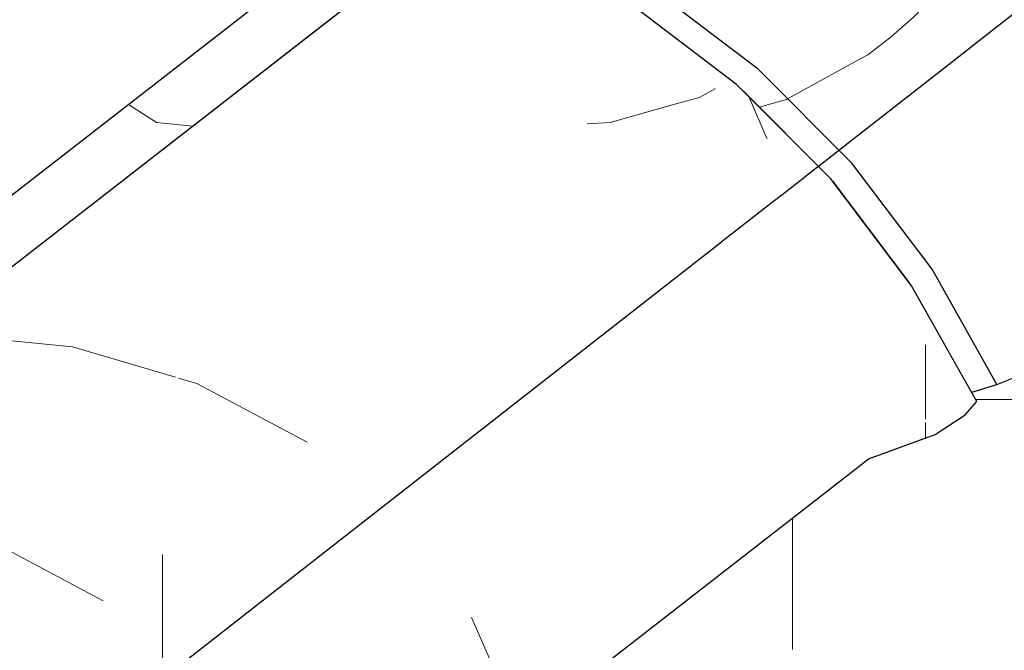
# Model space of a CAD drawing. Header units: millimetres. Extents: x -36478 to 31050, y -14815 to 11827.
# Tile 98 of 256: x -18170 to -18019, y 7904 to 8001. Entities that reach past the tile are written whole.
import ezdxf

# ---------------------------------------------------------------- set-up
doc = ezdxf.new("R2010")
doc.units = ezdxf.units.MM
doc.header["$MEASUREMENT"] = 0
doc.linetypes.add('Wipeout_Contour', pattern=[1000, 0, -1000])
for name, color, linetype in [('Nové_Konstrukce - krov', 7, 'Continuous'), ('Nové_Konstrukce - střechy a skořepiny', 7, 'Continuous'), ('Nové_Výplně - Povrchové', 7, 'Continuous')]:
    doc.layers.add(name, color=color, linetype=linetype)

# ---------------------------------------------------------------- blocks, each defined once
blk = doc.blocks.new('*X13')
at = {"layer": 'Nové_Výplně - Povrchové', "color": 21, "linetype": 'Continuous', "lineweight": 20, "true_color": 0xffaaaa}
for p, q in [((-18051.72, 7975.24), (-18051.72, 7967.32)), ((-18051.72, 7967.09), (-18051.72, 7904.21)), ((-18058.39, 7936.87), (-18051.72, 7942.56)), ((-18027.71, 7942.56), (-18051.72, 7942.56)), ((-18003.69, 7942.56), (-18027.71, 7942.56)), ((-18067.7, 7932), (-18058.39, 7936.87)), ((-18079.18, 7928.21), (-18067.7, 7932)), ((-18092.24, 7925.68), (-18079.18, 7928.21)), ((-18106.21, 7924.55), (-18092.24, 7925.68)), ((-18116.25, 7924.78), (-18106.21, 7924.55))]:
    blk.add_line(p, q, dxfattribs=at)
blk = doc.blocks.new('výplň_6_1', base_point=(0, 0))
at = {"layer": 'Nové_Výplně - Povrchové', "color": 21, "linetype": 'Continuous', "lineweight": 20, "true_color": 0xffaaaa}
blk.add_blockref('*X13', (0, 0), dxfattribs=at)
blk = doc.blocks.new('výplň_2439_1', base_point=(0, 0))
at = {"color": 254, "linetype": 'Wipeout_Contour', "lineweight": 0, "ltscale": 98525.943269}
blk.add_wipeout([(-18030.34, 7962.57), (-18033.85, 7960.52), (-18033.47, 7960.03), (-18024.27, 7943.68), (-18020.39, 7944.9)], dxfattribs=at).dxf.layer = 'Nové_Výplně - Povrchové'
blk = doc.blocks.new('*X4887')
at = {"layer": 'Nové_Výplně - Povrchové', "color": 21, "linetype": 'Continuous', "lineweight": 20, "true_color": 0xffaaaa}
blk.add_line((-18018.02, 7967.23), (-18018.02, 7945.85), dxfattribs=at)
blk = doc.blocks.new('výplň_2443_1', base_point=(0, 0))
at = {"color": 254, "linetype": 'Wipeout_Contour', "lineweight": 0, "ltscale": 78792.101988}
blk.add_wipeout([(-18030.34, 7962.57), (-18020.39, 7944.9), (-18008.21, 7949.8), (-18019.27, 7969.45)], dxfattribs=at).dxf.layer = 'Nové_Výplně - Povrchové'
at = {"layer": 'Nové_Výplně - Povrchové', "color": 21, "linetype": 'Continuous', "lineweight": 20, "true_color": 0xffaaaa}
blk.add_blockref('*X4887', (0, 0), dxfattribs=at)
blk = doc.blocks.new('*X4889')
at = {"layer": 'Nové_Výplně - Povrchové', "color": 21, "linetype": 'Continuous', "lineweight": 20, "true_color": 0xffaaaa}
blk.add_line((-18018.02, 7970.29), (-18018.02, 7967.23), dxfattribs=at)
blk = doc.blocks.new('výplň_2444_1', base_point=(0, 0))
at = {"color": 254, "linetype": 'Wipeout_Contour', "lineweight": 0, "ltscale": 78762.335135}
blk.add_wipeout([(-18008.21, 7949.8), (-17998, 7955.2), (-18009.68, 7975.95), (-18019.27, 7969.45)], dxfattribs=at).dxf.layer = 'Nové_Výplně - Povrchové'
at = {"layer": 'Nové_Výplně - Povrchové', "color": 21, "linetype": 'Continuous', "lineweight": 20, "true_color": 0xffaaaa}
blk.add_blockref('*X4889', (0, 0), dxfattribs=at)
blk = doc.blocks.new('*X4891')
at = {"layer": 'Nové_Výplně - Povrchové', "color": 21, "linetype": 'Continuous', "lineweight": 20, "true_color": 0xffaaaa}
blk.add_line((-18018.02, 8000.01), (-18018.02, 7986.97), dxfattribs=at)
blk = doc.blocks.new('výplň_2445_1', base_point=(0, 0))
at = {"color": 254, "linetype": 'Wipeout_Contour', "lineweight": 0, "ltscale": 78820.419547}
blk.add_wipeout([(-18024.15, 7995.07), (-18009.68, 7975.95), (-18002.28, 7981.4), (-18017, 8000.84)], dxfattribs=at).dxf.layer = 'Nové_Výplně - Povrchové'
at = {"layer": 'Nové_Výplně - Povrchové', "color": 21, "linetype": 'Continuous', "lineweight": 20, "true_color": 0xffaaaa}
blk.add_blockref('*X4891', (0, 0), dxfattribs=at)
blk = doc.blocks.new('výplň_2480_1', base_point=(0, 0))
at = {"color": 254, "linetype": 'Wipeout_Contour', "lineweight": 0, "ltscale": 78880.796103}
blk.add_wipeout([(-18042.66, 7978.85), (-18045.63, 7976.07), (-18033.85, 7960.52), (-18030.34, 7962.57)], dxfattribs=at).dxf.layer = 'Nové_Výplně - Povrchové'
blk = doc.blocks.new('*X4963')
at = {"layer": 'Nové_Výplně - Povrchové', "color": 21, "linetype": 'Continuous', "lineweight": 20, "true_color": 0xffaaaa}
blk.add_line((-18018.02, 7986.97), (-18018.02, 7970.29), dxfattribs=at)
blk = doc.blocks.new('výplň_2481_1', base_point=(0, 0))
at = {"color": 254, "linetype": 'Wipeout_Contour', "lineweight": 0, "ltscale": 78840.307794}
blk.add_wipeout([(-18019.27, 7969.45), (-18009.68, 7975.95), (-18024.15, 7995.07), (-18032.98, 7987.55)], dxfattribs=at).dxf.layer = 'Nové_Výplně - Povrchové'
at = {"layer": 'Nové_Výplně - Povrchové', "color": 21, "linetype": 'Continuous', "lineweight": 20, "true_color": 0xffaaaa}
blk.add_blockref('*X4963', (0, 0), dxfattribs=at)
blk = doc.blocks.new('výplň_2482_1', base_point=(0, 0))
at = {"color": 254, "linetype": 'Wipeout_Contour', "lineweight": 0, "ltscale": 78864.107077}
blk.add_wipeout([(-18030.34, 7962.57), (-18019.27, 7969.45), (-18032.98, 7987.55), (-18042.66, 7978.85)], dxfattribs=at).dxf.layer = 'Nové_Výplně - Povrchové'
blk = doc.blocks.new('*X4967')
at = {"layer": 'Nové_Výplně - Povrchové', "color": 21, "linetype": 'Continuous', "lineweight": 20, "true_color": 0xffaaaa}
for p, q in [((-18052.66, 7988.62), (-18056.86, 7987.44)), ((-18052.49, 7988.72), (-18052.66, 7988.62))]:
    blk.add_line(p, q, dxfattribs=at)
blk = doc.blocks.new('výplň_2483_1', base_point=(0, 0))
at = {"color": 254, "linetype": 'Wipeout_Contour', "lineweight": 0, "ltscale": 98682.9103}
blk.add_wipeout([(-18057, 7993.25), (-18059.29, 7989.88), (-18045.88, 7976.41), (-18045.63, 7976.07), (-18042.66, 7978.85)], dxfattribs=at).dxf.layer = 'Nové_Výplně - Povrchové'
at = {"layer": 'Nové_Výplně - Povrchové', "color": 21, "linetype": 'Continuous', "lineweight": 20, "true_color": 0xffaaaa}
blk.add_blockref('*X4967', (0, 0), dxfattribs=at)
blk = doc.blocks.new('výplň_2484_1', base_point=(0, 0))
at = {"color": 254, "linetype": 'Wipeout_Contour', "lineweight": 0, "ltscale": 98777.03008}
blk.add_wipeout([(-18072.91, 8005.33), (-18074.42, 8001.62), (-18060.31, 7990.9), (-18059.29, 7989.88), (-18057, 7993.25)], dxfattribs=at).dxf.layer = 'Nové_Výplně - Povrchové'
blk = doc.blocks.new('*X4971')
at = {"layer": 'Nové_Výplně - Povrchové', "color": 21, "linetype": 'Continuous', "lineweight": 20, "true_color": 0xffaaaa}
blk.add_line((-18040.62, 7995.23), (-18052.49, 7988.72), dxfattribs=at)
blk = doc.blocks.new('výplň_2485_1', base_point=(0, 0))
at = {"color": 254, "linetype": 'Wipeout_Contour', "lineweight": 0, "ltscale": 78941.827971}
blk.add_wipeout([(-18042.66, 7978.85), (-18032.98, 7987.55), (-18048.92, 8003.57), (-18057, 7993.25)], dxfattribs=at).dxf.layer = 'Nové_Výplně - Povrchové'
at = {"layer": 'Nové_Výplně - Povrchové', "color": 21, "linetype": 'Continuous', "lineweight": 20, "true_color": 0xffaaaa}
blk.add_blockref('*X4971', (0, 0), dxfattribs=at)
blk = doc.blocks.new('*X4973')
at = {"layer": 'Nové_Výplně - Povrchové', "color": 21, "linetype": 'Continuous', "lineweight": 20, "true_color": 0xffaaaa}
for p, q in [((-18025.8, 8009.69), (-18027.05, 8007.97)), ((-18027.05, 8007.97), (-18029.99, 8004.49)), ((-18029.99, 8004.49), (-18031.75, 8002.7)), ((-18018.02, 8001.87), (-18018.02, 8000.01))]:
    blk.add_line(p, q, dxfattribs=at)
blk = doc.blocks.new('výplň_2486_1', base_point=(0, 0))
at = {"color": 254, "linetype": 'Wipeout_Contour', "lineweight": 0, "ltscale": 78907.609196}
blk.add_wipeout([(-18024.15, 7995.07), (-18017, 8000.84), (-18034.11, 8018.03), (-18040.99, 8011.98)], dxfattribs=at).dxf.layer = 'Nové_Výplně - Povrchové'
at = {"layer": 'Nové_Výplně - Povrchové', "color": 21, "linetype": 'Continuous', "lineweight": 20, "true_color": 0xffaaaa}
blk.add_blockref('*X4973', (0, 0), dxfattribs=at)
blk = doc.blocks.new('*X4975')
at = {"layer": 'Nové_Výplně - Povrchové', "color": 21, "linetype": 'Continuous', "lineweight": 20, "true_color": 0xffaaaa}
for p, q in [((-18031.75, 8002.7), (-18033.18, 8001.24)), ((-18033.18, 8001.24), (-18036.59, 7998.22)), ((-18036.59, 7998.22), (-18040.21, 7995.46)), ((-18040.21, 7995.46), (-18040.62, 7995.23))]:
    blk.add_line(p, q, dxfattribs=at)
blk = doc.blocks.new('výplň_2487_1', base_point=(0, 0))
at = {"color": 254, "linetype": 'Wipeout_Contour', "lineweight": 0, "ltscale": 78924.46368}
blk.add_wipeout([(-18032.98, 7987.55), (-18024.15, 7995.07), (-18040.99, 8011.98), (-18048.92, 8003.57)], dxfattribs=at).dxf.layer = 'Nové_Výplně - Povrchové'
at = {"layer": 'Nové_Výplně - Povrchové', "color": 21, "linetype": 'Continuous', "lineweight": 20, "true_color": 0xffaaaa}
blk.add_blockref('*X4975', (0, 0), dxfattribs=at)
blk = doc.blocks.new('výplň_2488_1', base_point=(0, 0))
at = {"color": 254, "linetype": 'Wipeout_Contour', "lineweight": 0, "ltscale": 79022.888238}
blk.add_wipeout([(-18066.61, 8017.01), (-18072.91, 8005.33), (-18057, 7993.25), (-18048.92, 8003.57)], dxfattribs=at).dxf.layer = 'Nové_Výplně - Povrchové'
blk = doc.blocks.new('výplň_2993_1', base_point=(0, 0))
at = {"color": 254, "linetype": 'Wipeout_Contour', "lineweight": 0, "ltscale": 78862.354359}
blk.add_wipeout([(-18042.69, 7931.45), (-18040.06, 7933.49), (-18049.06, 7949.48), (-18051.69, 7947.43)], dxfattribs=at).dxf.layer = 'Nové_Výplně - Povrchové'
blk = doc.blocks.new('*X5989')
at = {"layer": 'Nové_Výplně - Povrchové', "color": 21, "linetype": 'Continuous', "lineweight": 20, "true_color": 0xffaaaa}
for p, q in [((-18031.36, 7939.91), (-18031.36, 7939.55)), ((-18031.36, 7939.05), (-18031.36, 7936.67))]:
    blk.add_line(p, q, dxfattribs=at)
blk = doc.blocks.new('výplň_2994_1', base_point=(0, 0))
at = {"color": 254, "linetype": 'Wipeout_Contour', "lineweight": 0, "ltscale": 78845.103028}
blk.add_wipeout([(-18039.87, 7955.03), (-18049.06, 7949.48), (-18040.06, 7933.49), (-18029.85, 7937.22)], dxfattribs=at).dxf.layer = 'Nové_Výplně - Povrchové'
at = {"layer": 'Nové_Výplně - Povrchové', "color": 21, "linetype": 'Continuous', "lineweight": 20, "true_color": 0xffaaaa}
blk.add_blockref('*X5989', (0, 0), dxfattribs=at)
blk = doc.blocks.new('*X5991')
at = {"layer": 'Nové_Výplně - Povrchové', "color": 21, "linetype": 'Continuous', "lineweight": 20, "true_color": 0xffaaaa}
blk.add_line((-18031.36, 7951.03), (-18031.36, 7939.91), dxfattribs=at)
blk = doc.blocks.new('výplň_2995_1', base_point=(0, 0))
at = {"color": 254, "linetype": 'Wipeout_Contour', "lineweight": 0, "ltscale": 78825.448994}
blk.add_wipeout([(-18029.85, 7937.22), (-18025.28, 7940.23), (-18035.44, 7958.27), (-18039.87, 7955.03)], dxfattribs=at).dxf.layer = 'Nové_Výplně - Povrchové'
at = {"layer": 'Nové_Výplně - Povrchové', "color": 21, "linetype": 'Continuous', "lineweight": 20, "true_color": 0xffaaaa}
blk.add_blockref('*X5991', (0, 0), dxfattribs=at)
blk = doc.blocks.new('výplň_2996_1', base_point=(0, 0))
at = {"color": 254, "linetype": 'Wipeout_Contour', "lineweight": 0, "ltscale": 78817.823633}
blk.add_wipeout([(-18025.28, 7940.23), (-18023.47, 7942.25), (-18033.47, 7960.03), (-18035.44, 7958.27)], dxfattribs=at).dxf.layer = 'Nové_Výplně - Povrchové'
blk = doc.blocks.new('výplň_2997_1', base_point=(0, 0))
at = {"color": 254, "linetype": 'Wipeout_Contour', "lineweight": 0, "ltscale": 78886.929559}
blk.add_wipeout([(-18045.88, 7976.41), (-18048.03, 7974.9), (-18035.44, 7958.27), (-18033.47, 7960.03)], dxfattribs=at).dxf.layer = 'Nové_Výplně - Povrchové'
blk = doc.blocks.new('výplň_3005_1', base_point=(0, 0))
at = {"color": 254, "linetype": 'Wipeout_Contour', "lineweight": 0, "ltscale": 79235.370453}
blk.add_wipeout([(-18122.83, 8000.69), (-18121.48, 8000.44), (-18118.85, 8002.49), (-18120.2, 8002.74)], dxfattribs=at).dxf.layer = 'Nové_Výplně - Povrchové'
blk = doc.blocks.new('výplň_3011_1', base_point=(0, 0))
at = {"color": 254, "linetype": 'Wipeout_Contour', "lineweight": 0, "ltscale": 78894.595047}
blk.add_wipeout([(-18039.87, 7955.03), (-18035.44, 7958.27), (-18048.03, 7974.9), (-18052.3, 7971.44)], dxfattribs=at).dxf.layer = 'Nové_Výplně - Povrchové'
blk = doc.blocks.new('výplň_3012_1', base_point=(0, 0))
at = {"color": 254, "linetype": 'Wipeout_Contour', "lineweight": 0, "ltscale": 78923.991674}
blk.add_wipeout([(-18049.06, 7949.48), (-18060.21, 7964.2), (-18062.84, 7962.16), (-18051.69, 7947.43)], dxfattribs=at).dxf.layer = 'Nové_Výplně - Povrchové'
blk = doc.blocks.new('výplň_3013_1', base_point=(0, 0))
at = {"color": 254, "linetype": 'Wipeout_Contour', "lineweight": 0, "ltscale": 78910.258923}
blk.add_wipeout([(-18049.06, 7949.48), (-18039.87, 7955.03), (-18052.3, 7971.44), (-18060.21, 7964.2)], dxfattribs=at).dxf.layer = 'Nové_Výplně - Povrchové'
blk = doc.blocks.new('*X6029')
at = {"layer": 'Nové_Výplně - Povrchové', "color": 21, "linetype": 'Continuous', "lineweight": 20, "true_color": 0xffaaaa}
for p, q in [((-18148.33, 7895.67), (-18148.33, 7872.27)), ((-18162.03, 7885.01), (-18148.33, 7885.01)), ((-18143.53, 7876), (-18148.33, 7885.01))]:
    blk.add_line(p, q, dxfattribs=at)
blk = doc.blocks.new('výplň_3014_1', base_point=(0, 0))
at = {"color": 254, "linetype": 'Wipeout_Contour', "lineweight": 0, "ltscale": 79081.275797}
blk.add_wipeout([(-18062.84, 7962.16), (-18190.09, 7863.19), (-18178.94, 7848.46), (-18051.69, 7947.43)], dxfattribs=at).dxf.layer = 'Nové_Výplně - Povrchové'
at = {"layer": 'Nové_Výplně - Povrchové', "color": 21, "linetype": 'Continuous', "lineweight": 20, "true_color": 0xffaaaa}
blk.add_blockref('*X6029', (0, 0), dxfattribs=at)
blk = doc.blocks.new('*X6031')
at = {"layer": 'Nové_Výplně - Povrchové', "color": 21, "linetype": 'Continuous', "lineweight": 20, "true_color": 0xffaaaa}
for p, q in [((-18100.94, 7909.12), (-18093.4, 7892.01)), ((-18132.63, 7872.48), (-18132.33, 7884.71)), ((-18132.22, 7884.79), (-18124.68, 7867.67)), ((-18111.32, 7885.01), (-18131.94, 7885.01)), ((-18102.39, 7885.01), (-18111.32, 7885.01)), ((-18136.05, 7861.76), (-18132.63, 7872.48)), ((-18141.5, 7854.59), (-18136.05, 7861.76)), ((-18151.37, 7847.84), (-18145.48, 7851.5)), ((-18162.49, 7845.34), (-18151.37, 7847.84)), ((-18177.63, 7846.74), (-18175.2, 7846.05)), ((-18175.2, 7846.05), (-18162.49, 7845.34))]:
    blk.add_line(p, q, dxfattribs=at)
blk = doc.blocks.new('výplň_3015_1', base_point=(0, 0))
at = {"color": 254, "linetype": 'Wipeout_Contour', "lineweight": 0, "ltscale": 98817.508571}
blk.add_wipeout([(-18178.94, 7848.46), (-18177.33, 7846.34), (-18169.65, 7832.7), (-18042.69, 7931.45), (-18051.69, 7947.43)], dxfattribs=at).dxf.layer = 'Nové_Výplně - Povrchové'
at = {"layer": 'Nové_Výplně - Povrchové', "color": 21, "linetype": 'Continuous', "lineweight": 20, "true_color": 0xffaaaa}
blk.add_blockref('*X6031', (0, 0), dxfattribs=at)
blk = doc.blocks.new('výplň_3016_1', base_point=(0, 0))
at = {"color": 254, "linetype": 'Wipeout_Contour', "lineweight": 0, "ltscale": 78990.534247}
blk.add_wipeout([(-18062.84, 7962.16), (-18060.21, 7964.2), (-18073.18, 7977.23), (-18075.81, 7975.19)], dxfattribs=at).dxf.layer = 'Nové_Výplně - Povrchové'
blk = doc.blocks.new('*X6035')
at = {"layer": 'Nové_Výplně - Povrchové', "color": 21, "linetype": 'Continuous', "lineweight": 20, "true_color": 0xffaaaa}
for p, q in [((-18162.12, 7950.65), (-18146.34, 7946.01)), ((-18145.84, 7945.86), (-18143.03, 7945.03)), ((-18193.41, 7926.31), (-18174.31, 7920.7)), ((-18199.2, 7908.85), (-18205.58, 7916.85)), ((-18196.43, 7903.5), (-18199.2, 7908.85))]:
    blk.add_line(p, q, dxfattribs=at)
blk = doc.blocks.new('výplň_3017_1', base_point=(0, 0))
at = {"color": 254, "linetype": 'Wipeout_Contour', "lineweight": 0, "ltscale": 119009.286454}
blk.add_wipeout([(-18230.31, 7897.61), (-18227.23, 7895.91), (-18225.15, 7894.37), (-18216.56, 7887.84), (-18090.2, 7986.12), (-18105.58, 7994.62)], dxfattribs=at).dxf.layer = 'Nové_Výplně - Povrchové'
at = {"layer": 'Nové_Výplně - Povrchové', "color": 21, "linetype": 'Continuous', "lineweight": 20, "true_color": 0xffaaaa}
blk.add_blockref('*X6035', (0, 0), dxfattribs=at)
blk = doc.blocks.new('*X6037')
at = {"layer": 'Nové_Výplně - Povrchové', "color": 21, "linetype": 'Continuous', "lineweight": 20, "true_color": 0xffaaaa}
for p, q in [((-18148.33, 7918.79), (-18148.33, 7895.67)), ((-18191.75, 7885.01), (-18172.34, 7885.01)), ((-18172.34, 7885.01), (-18162.03, 7885.01)), ((-18196.36, 7881.43), (-18196.36, 7869.83)), ((-18198.93, 7879.43), (-18200.31, 7876.81)), ((-18200.31, 7876.81), (-18201.46, 7874.95))]:
    blk.add_line(p, q, dxfattribs=at)
blk = doc.blocks.new('výplň_3018_1', base_point=(0, 0))
at = {"color": 254, "linetype": 'Wipeout_Contour', "lineweight": 0, "ltscale": 98965.46703}
blk.add_wipeout([(-18202.87, 7876.37), (-18191.18, 7864.62), (-18190.09, 7863.19), (-18062.84, 7962.16), (-18075.81, 7975.19)], dxfattribs=at).dxf.layer = 'Nové_Výplně - Povrchové'
at = {"layer": 'Nové_Výplně - Povrchové', "color": 21, "linetype": 'Continuous', "lineweight": 20, "true_color": 0xffaaaa}
blk.add_blockref('*X6037', (0, 0), dxfattribs=at)
blk = doc.blocks.new('*X6039')
at = {"layer": 'Nové_Výplně - Povrchové', "color": 21, "linetype": 'Continuous', "lineweight": 20, "true_color": 0xffaaaa}
for p, q in [((-18143.03, 7945.03), (-18126.14, 7936.05)), ((-18174.31, 7920.7), (-18157.42, 7911.71)), ((-18193.64, 7896.42), (-18196.43, 7903.5)), ((-18191.52, 7885.19), (-18193.64, 7896.42))]:
    blk.add_line(p, q, dxfattribs=at)
blk = doc.blocks.new('výplň_3019_1', base_point=(0, 0))
at = {"color": 254, "linetype": 'Wipeout_Contour', "lineweight": 0, "ltscale": 99055.448963}
blk.add_wipeout([(-18216.56, 7887.84), (-18207.28, 7880.8), (-18202.87, 7876.37), (-18075.81, 7975.19), (-18090.2, 7986.12)], dxfattribs=at).dxf.layer = 'Nové_Výplně - Povrchové'
at = {"layer": 'Nové_Výplně - Povrchové', "color": 21, "linetype": 'Continuous', "lineweight": 20, "true_color": 0xffaaaa}
blk.add_blockref('*X6039', (0, 0), dxfattribs=at)
blk = doc.blocks.new('*X6043')
at = {"layer": 'Nové_Výplně - Povrchové', "color": 21, "linetype": 'Continuous', "lineweight": 20, "true_color": 0xffaaaa}
for p, q in [((-18153.52, 7987.85), (-18149.22, 7985.05)), ((-18149.22, 7985.05), (-18143.66, 7984.49)), ((-18178.52, 7968.41), (-18182.39, 7954.37)), ((-18209.81, 7944.07), (-18211.05, 7939.55)), ((-18211.19, 7939.05), (-18213.67, 7930.04))]:
    blk.add_line(p, q, dxfattribs=at)
blk = doc.blocks.new('výplň_3021_1', base_point=(0, 0))
at = {"color": 254, "linetype": 'Wipeout_Contour', "lineweight": 0, "ltscale": 297379.601015}
blk.add_wipeout([(-18254.22, 7909.53), (-18247.21, 7906.96), (-18244.95, 7905.71), (-18118.7, 8003.91), (-18117.62, 8014.08), (-18114.22, 8018.11), (-18111.11, 8018.99), (-18107.52, 8017.68), (-18107.48, 8021.16), (-18106.96, 8024.07), (-18109.74, 8021.9), (-18110.95, 8031.44), (-18114.07, 8030.56), (-18117.46, 8026.53), (-18118.69, 8014.94)], dxfattribs=at).dxf.layer = 'Nové_Výplně - Povrchové'
at = {"layer": 'Nové_Výplně - Povrchové', "color": 21, "linetype": 'Continuous', "lineweight": 20, "true_color": 0xffaaaa}
blk.add_blockref('*X6043', (0, 0), dxfattribs=at)
blk = doc.blocks.new('*X6045')
at = {"layer": 'Nové_Výplně - Povrchové', "color": 21, "linetype": 'Continuous', "lineweight": 20, "true_color": 0xffaaaa}
blk.add_line((-18055.62, 7982.52), (-18058.44, 7989.03), dxfattribs=at)
blk = doc.blocks.new('výplň_3022_1', base_point=(0, 0))
at = {"color": 254, "linetype": 'Wipeout_Contour', "lineweight": 0, "ltscale": 78961.526024}
blk.add_wipeout([(-18048.03, 7974.9), (-18045.88, 7976.41), (-18060.31, 7990.9), (-18062.67, 7989.6)], dxfattribs=at).dxf.layer = 'Nové_Výplně - Povrchové'
at = {"layer": 'Nové_Výplně - Povrchové', "color": 21, "linetype": 'Continuous', "lineweight": 20, "true_color": 0xffaaaa}
blk.add_blockref('*X6045', (0, 0), dxfattribs=at)
blk = doc.blocks.new('výplň_3023_1', base_point=(0, 0))
at = {"color": 254, "linetype": 'Wipeout_Contour', "lineweight": 0, "ltscale": 78980.59835}
blk.add_wipeout([(-18060.21, 7964.2), (-18052.3, 7971.44), (-18066.75, 7985.95), (-18073.18, 7977.23)], dxfattribs=at).dxf.layer = 'Nové_Výplně - Povrchové'
blk = doc.blocks.new('výplň_3024_1', base_point=(0, 0))
at = {"color": 254, "linetype": 'Wipeout_Contour', "lineweight": 0, "ltscale": 78969.237668}
blk.add_wipeout([(-18052.3, 7971.44), (-18048.03, 7974.9), (-18062.67, 7989.6), (-18066.75, 7985.95)], dxfattribs=at).dxf.layer = 'Nové_Výplně - Povrchové'
blk = doc.blocks.new('výplň_3025_1', base_point=(0, 0))
at = {"color": 254, "linetype": 'Wipeout_Contour', "lineweight": 0, "ltscale": 79059.949555}
blk.add_wipeout([(-18073.18, 7977.23), (-18087.57, 7988.17), (-18090.2, 7986.12), (-18075.81, 7975.19)], dxfattribs=at).dxf.layer = 'Nové_Výplně - Povrchové'
blk = doc.blocks.new('*X6053')
at = {"layer": 'Nové_Výplně - Povrchové', "color": 21, "linetype": 'Continuous', "lineweight": 20, "true_color": 0xffaaaa}
for p, q in [((-18069.39, 7987.96), (-18079.66, 7985.05)), ((-18079.66, 7985.05), (-18083.23, 7984.87))]:
    blk.add_line(p, q, dxfattribs=at)
blk = doc.blocks.new('výplň_3026_1', base_point=(0, 0))
at = {"color": 254, "linetype": 'Wipeout_Contour', "lineweight": 0, "ltscale": 79053.971724}
blk.add_wipeout([(-18087.57, 7988.17), (-18073.18, 7977.23), (-18066.75, 7985.95), (-18082.78, 7998.13)], dxfattribs=at).dxf.layer = 'Nové_Výplně - Povrchové'
at = {"layer": 'Nové_Výplně - Povrchové', "color": 21, "linetype": 'Continuous', "lineweight": 20, "true_color": 0xffaaaa}
blk.add_blockref('*X6053', (0, 0), dxfattribs=at)
blk = doc.blocks.new('*X6055')
at = {"layer": 'Nové_Výplně - Povrchové', "color": 21, "linetype": 'Continuous', "lineweight": 20, "true_color": 0xffaaaa}
for p, q in [((-18066, 7988.92), (-18069.39, 7987.96)), ((-18063.54, 7990.27), (-18066, 7988.92))]:
    blk.add_line(p, q, dxfattribs=at)
blk = doc.blocks.new('výplň_3027_1', base_point=(0, 0))
at = {"color": 254, "linetype": 'Wipeout_Contour', "lineweight": 0, "ltscale": 79047.095425}
blk.add_wipeout([(-18082.78, 7998.13), (-18066.75, 7985.95), (-18062.67, 7989.6), (-18078.92, 8001.95)], dxfattribs=at).dxf.layer = 'Nové_Výplně - Povrchové'
at = {"layer": 'Nové_Výplně - Povrchové', "color": 21, "linetype": 'Continuous', "lineweight": 20, "true_color": 0xffaaaa}
blk.add_blockref('*X6055', (0, 0), dxfattribs=at)
blk = doc.blocks.new('výplň_3028_1', base_point=(0, 0))
at = {"color": 254, "linetype": 'Wipeout_Contour', "lineweight": 0, "ltscale": 79198.910235}
blk.add_wipeout([(-18118.85, 8002.49), (-18121.48, 8000.44), (-18105.58, 7994.62), (-18102.95, 7996.67)], dxfattribs=at).dxf.layer = 'Nové_Výplně - Povrchové'
blk = doc.blocks.new('výplň_3029_1', base_point=(0, 0))
at = {"color": 254, "linetype": 'Wipeout_Contour', "lineweight": 0, "ltscale": 79130.120409}
blk.add_wipeout([(-18087.57, 7988.17), (-18102.95, 7996.67), (-18105.58, 7994.62), (-18090.2, 7986.12)], dxfattribs=at).dxf.layer = 'Nové_Výplně - Povrchové'
blk = doc.blocks.new('výplň_3030_1', base_point=(0, 0))
at = {"color": 254, "linetype": 'Wipeout_Contour', "lineweight": 0, "ltscale": 79039.333121}
blk.add_wipeout([(-18060.31, 7990.9), (-18076.32, 8003.06), (-18078.92, 8001.95), (-18062.67, 7989.6)], dxfattribs=at).dxf.layer = 'Nové_Výplně - Povrchové'
blk = doc.blocks.new('výplň_3032_1', base_point=(0, 0))
at = {"color": 254, "linetype": 'Wipeout_Contour', "lineweight": 0, "ltscale": 79128.140339}
blk.add_wipeout([(-18102.95, 7996.67), (-18087.57, 7988.17), (-18082.78, 7998.13), (-18099.91, 8007.6)], dxfattribs=at).dxf.layer = 'Nové_Výplně - Povrchové'
blk = doc.blocks.new('výplň_3033_1', base_point=(0, 0))
at = {"color": 254, "linetype": 'Wipeout_Contour', "lineweight": 0, "ltscale": 79125.792554}
blk.add_wipeout([(-18082.78, 7998.13), (-18078.92, 8001.95), (-18096.28, 8011.55), (-18099.91, 8007.6)], dxfattribs=at).dxf.layer = 'Nové_Výplně - Povrchové'
blk = doc.blocks.new('výplň_3035_1', base_point=(0, 0))
at = {"color": 254, "linetype": 'Wipeout_Contour', "lineweight": 0, "ltscale": 99008.180654}
blk.add_wipeout([(-18118.7, 8003.91), (-18118.85, 8002.49), (-18102.95, 7996.67), (-18099.91, 8007.6), (-18117.62, 8014.08)], dxfattribs=at).dxf.layer = 'Nové_Výplně - Povrchové'
blk = doc.blocks.new('*X6075')
at = {"layer": 'Nové_Výplně - Povrchové', "color": 21, "linetype": 'Continuous', "lineweight": 20, "true_color": 0xffaaaa}
for p, q in [((-18184.69, 7952.58), (-18182.84, 7952.71)), ((-18215.97, 7928.25), (-18214.13, 7928.38)), ((-18218.42, 7925.04), (-18219.79, 7925.28))]:
    blk.add_line(p, q, dxfattribs=at)
blk = doc.blocks.new('výplň_3037_1', base_point=(0, 0))
at = {"color": 254, "linetype": 'Wipeout_Contour', "lineweight": 0, "ltscale": 79386.401556}
blk.add_wipeout([(-18244.95, 7905.71), (-18243.97, 7905.17), (-18121.48, 8000.44), (-18122.83, 8000.69)], dxfattribs=at).dxf.layer = 'Nové_Výplně - Povrchové'
at = {"layer": 'Nové_Výplně - Povrchové', "color": 21, "linetype": 'Continuous', "lineweight": 20, "true_color": 0xffaaaa}
blk.add_blockref('*X6075', (0, 0), dxfattribs=at)
blk = doc.blocks.new('*X6091')
at = {"layer": 'Nové_Výplně - Povrchové', "color": 21, "linetype": 'Continuous', "lineweight": 20, "true_color": 0xffaaaa}
for p, q in [((-18176.47, 8010.48), (-18167.07, 8014.17)), ((-18193.64, 7993.58), (-18197.28, 7994.29)), ((-18191.14, 7991.04), (-18193.64, 7993.58)), ((-18191.45, 7989.35), (-18191.14, 7991.04)), ((-18230.81, 7959.8), (-18226.97, 7961.72)), ((-18252.65, 7951.23), (-18228.07, 7960.87)), ((-18230.81, 7959.8), (-18230.81, 7958.74)), ((-18278.61, 7928.99), (-18259.35, 7936.54))]:
    blk.add_line(p, q, dxfattribs=at)
blk = doc.blocks.new('výplň_3045_1', base_point=(0, 0))
at = {"color": 254, "linetype": 'Wipeout_Contour', "lineweight": 0, "ltscale": 79552.15772}
blk.add_wipeout([(-18173.38, 8012.89), (-18280.74, 7929.38), (-18270.9, 7927.56), (-18156.89, 8016.23)], dxfattribs=at).dxf.layer = 'Nové_Výplně - Povrchové'
at = {"layer": 'Nové_Výplně - Povrchové', "color": 21, "linetype": 'Continuous', "lineweight": 20, "true_color": 0xffaaaa}
blk.add_blockref('*X6091', (0, 0), dxfattribs=at)
blk = doc.blocks.new('*X6093')
at = {"layer": 'Nové_Výplně - Povrchové', "color": 21, "linetype": 'Continuous', "lineweight": 20, "true_color": 0xffaaaa}
for p, q in [((-18191.84, 7986.44), (-18191.45, 7989.35)), ((-18195.71, 7980.69), (-18191.84, 7986.44)), ((-18202.54, 7974.68), (-18195.71, 7980.69)), ((-18205.31, 7972.75), (-18202.54, 7974.68)), ((-18208.32, 7970.84), (-18205.31, 7972.75)), ((-18211.58, 7968.95), (-18208.32, 7970.84)), ((-18215.06, 7967.1), (-18211.58, 7968.95)), ((-18228.07, 7960.87), (-18203.1, 7966.66)), ((-18218.74, 7965.29), (-18215.06, 7967.1)), ((-18222.6, 7963.54), (-18218.74, 7965.29)), ((-18226.63, 7961.85), (-18222.6, 7963.54)), ((-18226.97, 7961.72), (-18226.63, 7961.85)), ((-18230.81, 7958.74), (-18230.81, 7951.7)), ((-18230.81, 7951.7), (-18230.81, 7945.11)), ((-18259.35, 7936.54), (-18234.39, 7942.32))]:
    blk.add_line(p, q, dxfattribs=at)
blk = doc.blocks.new('výplň_3046_1', base_point=(0, 0))
at = {"color": 254, "linetype": 'Wipeout_Contour', "lineweight": 0, "ltscale": 119323.446574}
blk.add_wipeout([(-18270.9, 7927.56), (-18267.71, 7926.96), (-18263.82, 7924.6), (-18262.68, 7920.32), (-18139.36, 8016.23), (-18156.89, 8016.23)], dxfattribs=at).dxf.layer = 'Nové_Výplně - Povrchové'
at = {"layer": 'Nové_Výplně - Povrchové', "color": 21, "linetype": 'Continuous', "lineweight": 20, "true_color": 0xffaaaa}
blk.add_blockref('*X6093', (0, 0), dxfattribs=at)
blk = doc.blocks.new('*X6095')
at = {"layer": 'Nové_Výplně - Povrchové', "color": 21, "linetype": 'Continuous', "lineweight": 20, "true_color": 0xffaaaa}
for p, q in [((-18203.1, 7966.66), (-18178.52, 7968.41)), ((-18230.81, 7945.11), (-18230.81, 7942.58)), ((-18234.39, 7942.32), (-18209.81, 7944.07)), ((-18218.28, 7940.4), (-18230.81, 7942.58)), ((-18215.64, 7939.53), (-18218.28, 7940.4))]:
    blk.add_line(p, q, dxfattribs=at)
blk = doc.blocks.new('výplň_3047_1', base_point=(0, 0))
at = {"color": 254, "linetype": 'Wipeout_Contour', "lineweight": 0, "ltscale": 119246.893376}
blk.add_wipeout([(-18262.68, 7920.32), (-18261.03, 7914.07), (-18259.79, 7911.57), (-18254.22, 7909.53), (-18121.32, 8012.89), (-18139.36, 8016.23)], dxfattribs=at).dxf.layer = 'Nové_Výplně - Povrchové'
at = {"layer": 'Nové_Výplně - Povrchové', "color": 21, "linetype": 'Continuous', "lineweight": 20, "true_color": 0xffaaaa}
blk.add_blockref('*X6095', (0, 0), dxfattribs=at)
blk = doc.blocks.new('*X6099')
at = {"layer": 'Nové_Výplně - Povrchové', "color": 21, "linetype": 'Continuous', "lineweight": 20, "true_color": 0xffaaaa}
for p, q in [((-18182.84, 7952.71), (-18162.12, 7950.65)), ((-18214.13, 7928.38), (-18193.41, 7926.31)), ((-18218.28, 7924.98), (-18218.42, 7925.04)), ((-18207.56, 7918.59), (-18218.28, 7924.98)), ((-18205.58, 7916.85), (-18207.56, 7918.59))]:
    blk.add_line(p, q, dxfattribs=at)
blk = doc.blocks.new('výplň_3049_1', base_point=(0, 0))
at = {"color": 254, "linetype": 'Wipeout_Contour', "lineweight": 0, "ltscale": 79351.512442}
blk.add_wipeout([(-18243.97, 7905.17), (-18230.31, 7897.61), (-18105.58, 7994.62), (-18121.48, 8000.44)], dxfattribs=at).dxf.layer = 'Nové_Výplně - Povrchové'
at = {"layer": 'Nové_Výplně - Povrchové', "color": 21, "linetype": 'Continuous', "lineweight": 20, "true_color": 0xffaaaa}
blk.add_blockref('*X6099', (0, 0), dxfattribs=at)

msp = doc.modelspace()

# ---------------------------------------------------------------- block references
at = {"layer": 'Nové_Výplně - Povrchové', "color": 21, "linetype": 'Continuous', "lineweight": 20, "true_color": 0xffaaaa}
msp.add_blockref('výplň_6_1', (0, 0), dxfattribs=at)

# ---------------------------------------------------------------- next in the draw order: block references
for name in ['výplň_3005_1', 'výplň_2439_1', 'výplň_2993_1']:
    msp.add_blockref(name, (0, 0), dxfattribs=at)

# ---------------------------------------------------------------- next in the draw order: block references
msp.add_blockref('výplň_2443_1', (0, 0), dxfattribs=at)

# ---------------------------------------------------------------- next in the draw order: block references
for name in ['výplň_2480_1', 'výplň_2444_1', 'výplň_2994_1']:
    msp.add_blockref(name, (0, 0), dxfattribs=at)

# ---------------------------------------------------------------- next in the draw order: linework, layer by layer
at = {"layer": 'Nové_Konstrukce - krov', "color": 1, "linetype": 'Continuous', "lineweight": 25}
msp.add_line((-18020.39, 7944.9), (-18008.21, 7949.8), dxfattribs=at)

# ---------------------------------------------------------------- next in the draw order: block references
at = {"layer": 'Nové_Výplně - Povrchové', "color": 21, "linetype": 'Continuous', "lineweight": 20, "true_color": 0xffaaaa}
for name in ['výplň_2445_1', 'výplň_2995_1']:
    msp.add_blockref(name, (0, 0), dxfattribs=at)

# ---------------------------------------------------------------- next in the draw order: linework, layer by layer
at = {"layer": 'Nové_Konstrukce - krov', "color": 1, "linetype": 'Continuous', "lineweight": 25}
msp.add_line((-18040.06, 7933.49), (-18029.85, 7937.22), dxfattribs=at)

# ---------------------------------------------------------------- next in the draw order: block references
at = {"layer": 'Nové_Výplně - Povrchové', "color": 21, "linetype": 'Continuous', "lineweight": 20, "true_color": 0xffaaaa}
for name in ['výplň_2481_1', 'výplň_2996_1']:
    msp.add_blockref(name, (0, 0), dxfattribs=at)

# ---------------------------------------------------------------- next in the draw order: linework, layer by layer
at = {"layer": 'Nové_Konstrukce - krov', "color": 1, "linetype": 'Continuous', "lineweight": 25}
for p, q in [((-18024.27, 7943.68), (-18020.39, 7944.9)), ((-18025.28, 7940.23), (-18023.47, 7942.25)), ((-18029.85, 7937.22), (-18025.28, 7940.23))]:
    msp.add_line(p, q, dxfattribs=at)

# ---------------------------------------------------------------- next in the draw order: block references
at = {"layer": 'Nové_Výplně - Povrchové', "color": 21, "linetype": 'Continuous', "lineweight": 20, "true_color": 0xffaaaa}
msp.add_blockref('výplň_2482_1', (0, 0), dxfattribs=at)

# ---------------------------------------------------------------- next in the draw order: linework, layer by layer
at = {"layer": 'Nové_Konstrukce - krov', "color": 1, "linetype": 'Continuous', "lineweight": 25}
msp.add_line((-18020.39, 7944.9), (-18030.34, 7962.57), dxfattribs=at)

# ---------------------------------------------------------------- next in the draw order: block references
at = {"layer": 'Nové_Výplně - Povrchové', "color": 21, "linetype": 'Continuous', "lineweight": 20, "true_color": 0xffaaaa}
msp.add_blockref('výplň_2483_1', (0, 0), dxfattribs=at)

# ---------------------------------------------------------------- next in the draw order: block references
for name in ['výplň_2484_1', 'výplň_2997_1']:
    msp.add_blockref(name, (0, 0), dxfattribs=at)

# ---------------------------------------------------------------- next in the draw order: linework, layer by layer
at = {"layer": 'Nové_Konstrukce - krov', "color": 1, "linetype": 'Continuous', "lineweight": 25}
msp.add_line((-18023.47, 7942.25), (-18033.47, 7960.03), dxfattribs=at)

# ---------------------------------------------------------------- next in the draw order: block references
at = {"layer": 'Nové_Výplně - Povrchové', "color": 21, "linetype": 'Continuous', "lineweight": 20, "true_color": 0xffaaaa}
for name in ['výplň_2485_1', 'výplň_3011_1']:
    msp.add_blockref(name, (0, 0), dxfattribs=at)

# ---------------------------------------------------------------- next in the draw order: block references
for name in ['výplň_2486_1', 'výplň_3012_1']:
    msp.add_blockref(name, (0, 0), dxfattribs=at)

# ---------------------------------------------------------------- next in the draw order: block references
for name in ['výplň_2487_1', 'výplň_3013_1']:
    msp.add_blockref(name, (0, 0), dxfattribs=at)

# ---------------------------------------------------------------- next in the draw order: linework, layer by layer
at = {"layer": 'Nové_Konstrukce - krov', "color": 1, "linetype": 'Continuous', "lineweight": 25}
msp.add_line((-18030.34, 7962.57), (-18042.66, 7978.85), dxfattribs=at)

# ---------------------------------------------------------------- next in the draw order: block references
at = {"layer": 'Nové_Výplně - Povrchové', "color": 21, "linetype": 'Continuous', "lineweight": 20, "true_color": 0xffaaaa}
for name in ['výplň_2488_1', 'výplň_3014_1']:
    msp.add_blockref(name, (0, 0), dxfattribs=at)

# ---------------------------------------------------------------- next in the draw order: block references
for name in ['výplň_3016_1', 'výplň_3015_1']:
    msp.add_blockref(name, (0, 0), dxfattribs=at)

# ---------------------------------------------------------------- next in the draw order: linework, layer by layer
at = {"layer": 'Nové_Konstrukce - krov', "color": 1, "linetype": 'Continuous', "lineweight": 25}
msp.add_line((-18042.69, 7931.45), (-18040.06, 7933.49), dxfattribs=at)

# ---------------------------------------------------------------- next in the draw order: block references
at = {"layer": 'Nové_Výplně - Povrchové', "color": 21, "linetype": 'Continuous', "lineweight": 20, "true_color": 0xffaaaa}
msp.add_blockref('výplň_3017_1', (0, 0), dxfattribs=at)

# ---------------------------------------------------------------- next in the draw order: block references
msp.add_blockref('výplň_3018_1', (0, 0), dxfattribs=at)

# ---------------------------------------------------------------- next in the draw order: block references
for name in ['výplň_3022_1', 'výplň_3019_1']:
    msp.add_blockref(name, (0, 0), dxfattribs=at)

# ---------------------------------------------------------------- next in the draw order: linework, layer by layer
at = {"layer": 'Nové_Konstrukce - krov', "color": 1, "linetype": 'Continuous', "lineweight": 25}
msp.add_line((-18033.47, 7960.03), (-18045.88, 7976.41), dxfattribs=at)

# ---------------------------------------------------------------- next in the draw order: block references
at = {"layer": 'Nové_Výplně - Povrchové', "color": 21, "linetype": 'Continuous', "lineweight": 20, "true_color": 0xffaaaa}
for name in ['výplň_3021_1', 'výplň_3023_1']:
    msp.add_blockref(name, (0, 0), dxfattribs=at)

# ---------------------------------------------------------------- next in the draw order: block references
for name in ['výplň_3028_1', 'výplň_3024_1', 'výplň_3025_1']:
    msp.add_blockref(name, (0, 0), dxfattribs=at)

# ---------------------------------------------------------------- next in the draw order: linework, layer by layer
at = {"layer": 'Nové_Konstrukce - krov', "color": 1, "linetype": 'Continuous', "lineweight": 25}
msp.add_line((-18042.66, 7978.85), (-18057, 7993.25), dxfattribs=at)

# ---------------------------------------------------------------- next in the draw order: block references
at = {"layer": 'Nové_Výplně - Povrchové', "color": 21, "linetype": 'Continuous', "lineweight": 20, "true_color": 0xffaaaa}
for name in ['výplň_3037_1', 'výplň_3026_1']:
    msp.add_blockref(name, (0, 0), dxfattribs=at)

# ---------------------------------------------------------------- next in the draw order: block references
for name in ['výplň_3045_1', 'výplň_3027_1', 'výplň_3029_1']:
    msp.add_blockref(name, (0, 0), dxfattribs=at)

# ---------------------------------------------------------------- next in the draw order: block references
for name in ['výplň_3046_1', 'výplň_3032_1', 'výplň_3030_1']:
    msp.add_blockref(name, (0, 0), dxfattribs=at)

# ---------------------------------------------------------------- next in the draw order: linework, layer by layer
at = {"layer": 'Nové_Konstrukce - krov', "color": 1, "linetype": 'Continuous', "lineweight": 25}
for p, q in [((-18057, 7993.25), (-18072.91, 8005.33)), ((-18060.31, 7990.9), (-18076.32, 8003.06)), ((-18045.88, 7976.41), (-18060.31, 7990.9))]:
    msp.add_line(p, q, dxfattribs=at)

# ---------------------------------------------------------------- next in the draw order: block references
at = {"layer": 'Nové_Výplně - Povrchové', "color": 21, "linetype": 'Continuous', "lineweight": 20, "true_color": 0xffaaaa}
for name in ['výplň_3047_1', 'výplň_3033_1']:
    msp.add_blockref(name, (0, 0), dxfattribs=at)

# ---------------------------------------------------------------- next in the draw order: block references
msp.add_blockref('výplň_3035_1', (0, 0), dxfattribs=at)

# ---------------------------------------------------------------- next in the draw order: block references
msp.add_blockref('výplň_3049_1', (0, 0), dxfattribs=at)

# ---------------------------------------------------------------- next in the draw order: linework, layer by layer
at = {"layer": 'Nové_Konstrukce - krov', "color": 1, "linetype": 'Continuous', "lineweight": 25}
for p, q in [((-18254.22, 7909.53), (-18121.32, 8012.89)), ((-18118.7, 8003.91), (-18244.95, 7905.71)), ((-18169.65, 7832.7), (-18042.69, 7931.45))]:
    msp.add_line(p, q, dxfattribs=at)
at = {"layer": 'Nové_Konstrukce - střechy a skořepiny', "color": 1, "linetype": 'Continuous', "lineweight": 25}
msp.add_line((-14406.18, 10825.99), (-19182.71, 7090.83), dxfattribs=at)

doc.saveas('drawing.dxf')
